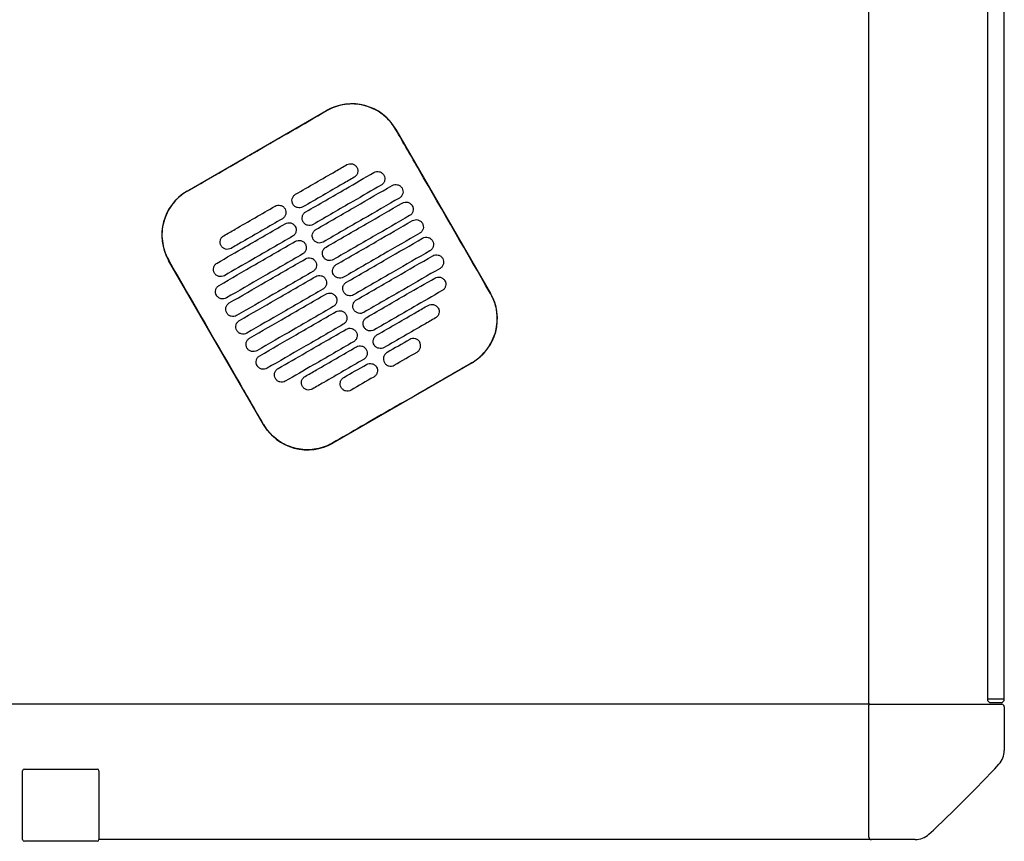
# Model space of a CAD drawing. Header units: metres. Extents: x 15.2 to 54.2, y -39.7 to 1.1.
# Tile 107 of 256: x 30.731 to 31.312, y -24.733 to -24.247. Entities that reach past the tile are written whole.
import ezdxf

# ---------------------------------------------------------------- set-up
doc = ezdxf.new("R2010")
doc.units = ezdxf.units.M
doc.header["$MEASUREMENT"] = 0
doc.layers.add('2D', color=252, linetype='Continuous')

# ---------------------------------------------------------------- blocks, each defined once
blk = doc.blocks.new('2D_QYOS_400')
for p, q in [((1.96999, -1.85795), (1.96999, -0.08)), ((2.03998, -0.97098), (2.03998, -1.85498)), ((2.03998, -0.97098), (2.03998, -1.85498)), ((2.04998, -1.85498), (2.04998, -0.97098)), ((2.04998, -1.85498), (2.04998, -0.97098)), ((1.56723, -1.5547), (1.64949, -1.50718)), ((1.69048, -1.51815), (1.7465, -1.61513)), ((1.61228, -1.69267), (1.55626, -1.59568)), ((1.73553, -1.65612), (1.65327, -1.70364)), ((2.04198, -1.85498), (2.03998, -1.85498)), ((2.04198, -1.85498), (2.03998, -1.85498)), ((2.04798, -1.85498), (2.04198, -1.85498)), ((2.04798, -1.85498), (2.04198, -1.85498)), ((2.04998, -1.85498), (2.04798, -1.85498)), ((2.04998, -1.85498), (2.04798, -1.85498)), ((1.97049, -1.85795), (0.0795, -1.85795)), ((1.96999, -1.93645), (1.96999, -1.85845)), ((1.97049, -1.85795), (2.04849, -1.85795)), ((2.04198, -1.85698), (2.04798, -1.85698)), ((2.04198, -1.85698), (2.04798, -1.85698)), ((2.04999, -1.85945), (2.04999, -1.88526)), ((1.47104, -1.89624), (1.51404, -1.89624)), ((1.51404, -1.89624), (1.51404, -1.89624)), ((1.47004, -1.93794), (1.47004, -1.89724)), ((1.47004, -1.93794), (1.47004, -1.89724)), ((1.51504, -1.89724), (1.51504, -1.93794)), ((1.51504, -1.89724), (1.51504, -1.93794)), ((1.51404, -1.93894), (1.47104, -1.93894)), ((1.51404, -1.93894), (1.51404, -1.93894)), ((1.97149, -1.93795), (1.51504, -1.93794)), ((1.9973, -1.93795), (1.97149, -1.93795))]:
    blk.add_line(p, q)
for centre, radius, start, end in [((1.6645, -1.53316), 0.03, 30.01349, 120.01349), ((1.58224, -1.58068), 0.03, 120.01349, 210.01349), ((1.72052, -1.63014), 0.03, 300.01349, 30.01349), ((1.63826, -1.67766), 0.03, 210.01349, 300.01349), ((2.04198, -1.85498), 0.002, 180, 270), ((2.04198, -1.85498), 0.002, 180, 270), ((2.04798, -1.85498), 0.002, 270, 0), ((2.04798, -1.85498), 0.002, 270, 0), ((1.97049, -1.85845), 0.0005, 90, 180), ((2.04849, -1.85945), 0.0015, 0, 90), ((2.03799, -1.88526), 0.012, 317.12151, 0), ((1.47104, -1.89724), 0.001, 90, 180), ((1.47104, -1.89724), 0.001, 90, 180), ((1.51404, -1.89724), 0.001, 0, 90), ((1.51404, -1.89724), 0.001, 360, 90), ((1.46842, -1.35638), 0.78926, 312.87849, 317.12151), ((1.97149, -1.93645), 0.0015, 180, 270), ((1.9973, -1.92595), 0.012, 270, 312.87849), ((1.47104, -1.93794), 0.001, 180, 270), ((1.47104, -1.93794), 0.001, 180, 270), ((1.51404, -1.93794), 0.001, 270, 360), ((1.51404, -1.93794), 0.001, 270, 0)]:
    blk.add_arc(centre, radius, start, end)
for points, knots in [([(1.69038, -1.51821), (1.68958, -1.51682), (1.68867, -1.51549), (1.68573, -1.51189), (1.68345, -1.50984), (1.67766, -1.50604), (1.67404, -1.50456), (1.66659, -1.50311), (1.66285, -1.50308), (1.65581, -1.50435), (1.65254, -1.50555), (1.64955, -1.50728)], [12.978915, 12.978915, 12.978915, 12.978915, 13.461173, 13.461173, 14.374287, 14.374287, 15.53872, 15.53872, 16.650066, 16.650066, 17.687358, 17.687358, 17.687358, 17.687358]), ([(1.7464, -1.61519), (1.73236, -1.5909), (1.71832, -1.5666), (1.69966, -1.53427), (1.69502, -1.52624), (1.69038, -1.51821)], [1.133412, 1.133412, 1.133412, 1.133412, 2.681586, 2.681586, 3.193366, 3.193366, 3.193366, 3.193366]), ([(1.56729, -1.5548), (1.57788, -1.54868), (1.58891, -1.54232), (1.60438, -1.53338), (1.60642, -1.5322), (1.60842, -1.53105)], [-21.78268, -21.78268, -21.78268, -21.78268, -17.142885, -17.142885, -16.423665, -16.423665, -16.423665, -16.423665]), ([(1.63128, -1.55662), (1.63914, -1.55208), (1.64701, -1.54753), (1.65712, -1.5417), (1.65935, -1.5404), (1.66159, -1.53911)], [0.699452, 0.699452, 0.699452, 0.699452, 3.425217, 3.425217, 4.200582, 4.200582, 4.200582, 4.200582]), ([(1.66159, -1.53911), (1.66202, -1.53887), (1.66256, -1.53865), (1.66374, -1.5385), (1.6643, -1.53854), (1.66537, -1.53882), (1.66589, -1.53907), (1.66685, -1.5398), (1.66722, -1.54026), (1.66746, -1.54069)], [-0.5513873, -0.5513873, -0.5513873, -0.5513873, -0.4031046, -0.4031046, -0.2776919, -0.2776919, -0.1471638, -0.1471638, 0, 0, 0, 0]), ([(1.66746, -1.54069), (1.66771, -1.54111), (1.66793, -1.54166), (1.66807, -1.54285), (1.66804, -1.5434), (1.66776, -1.54448), (1.6675, -1.54499), (1.66678, -1.54595), (1.66632, -1.54631), (1.66589, -1.54656)], [-0.5553355, -0.5553355, -0.5553355, -0.5553355, -0.4045594, -0.4045594, -0.278267, -0.278267, -0.1472206, -0.1472206, 0, 0, 0, 0]), ([(1.66589, -1.54656), (1.66366, -1.54785), (1.66142, -1.54914), (1.65131, -1.55498), (1.64345, -1.55953), (1.63558, -1.56407)], [2.649916, 2.649916, 2.649916, 2.649916, 3.425249, 3.425249, 6.151046, 6.151046, 6.151046, 6.151046]), ([(1.63728, -1.56701), (1.64515, -1.56247), (1.65301, -1.55792), (1.66644, -1.55017), (1.672, -1.54696), (1.67755, -1.54375)], [0.699452, 0.699452, 0.699452, 0.699452, 3.42526, 3.42526, 5.350619, 5.350619, 5.350619, 5.350619]), ([(1.67755, -1.54375), (1.67798, -1.54351), (1.67852, -1.54329), (1.67971, -1.54314), (1.68026, -1.54318), (1.68133, -1.54346), (1.68185, -1.54371), (1.68281, -1.54444), (1.68318, -1.5449), (1.68342, -1.54532)], [-0.5514247, -0.5514247, -0.5514247, -0.5514247, -0.4031161, -0.4031161, -0.2776965, -0.2776965, -0.1471644, -0.1471644, 0, 0, 0, 0]), ([(1.68342, -1.54532), (1.68367, -1.54575), (1.68389, -1.5463), (1.68403, -1.54749), (1.684, -1.54804), (1.68372, -1.54911), (1.68346, -1.54963), (1.68274, -1.55059), (1.68228, -1.55095), (1.68185, -1.5512)], [-0.5553006, -0.5553006, -0.5553006, -0.5553006, -0.4045498, -0.4045498, -0.2782639, -0.2782639, -0.1472208, -0.1472208, 0, 0, 0, 0]), ([(1.68185, -1.5512), (1.6763, -1.55441), (1.67074, -1.55762), (1.65732, -1.56537), (1.64945, -1.56992), (1.64158, -1.57446)], [1.499949, 1.499949, 1.499949, 1.499949, 3.425284, 3.425284, 6.151116, 6.151116, 6.151116, 6.151116]), ([(1.64328, -1.57741), (1.65115, -1.57286), (1.65902, -1.56832), (1.67403, -1.55964), (1.68117, -1.55552), (1.68832, -1.55139)], [0.699452, 0.699452, 0.699452, 0.699452, 3.425292, 3.425292, 5.900643, 5.900643, 5.900643, 5.900643]), ([(1.68832, -1.55139), (1.68874, -1.55115), (1.68929, -1.55093), (1.69047, -1.55078), (1.69102, -1.55082), (1.6921, -1.5511), (1.69262, -1.55135), (1.69358, -1.55208), (1.69394, -1.55254), (1.69419, -1.55296)], [-0.5514376, -0.5514376, -0.5514376, -0.5514376, -0.4031217, -0.4031217, -0.2776979, -0.2776979, -0.1471642, -0.1471642, 0, 0, 0, 0]), ([(1.69419, -1.55296), (1.69443, -1.55339), (1.69465, -1.55394), (1.6948, -1.55513), (1.69476, -1.55568), (1.69448, -1.55675), (1.69423, -1.55727), (1.6935, -1.55823), (1.69304, -1.55859), (1.69262, -1.55884)], [-0.5552879, -0.5552879, -0.5552879, -0.5552879, -0.4045447, -0.4045447, -0.2782629, -0.2782629, -0.1472212, -0.1472212, 0, 0, 0, 0]), ([(1.56729, -1.5548), (1.56601, -1.55554), (1.56478, -1.55637), (1.56163, -1.55888), (1.55985, -1.56071), (1.55832, -1.56274), (1.55603, -1.5658), (1.55434, -1.56928), (1.55237, -1.57667), (1.5521, -1.58052), (1.55304, -1.58814), (1.55424, -1.59185), (1.5562, -1.59536), (1.55628, -1.59549), (1.55636, -1.59563)], [17.619777, 17.619777, 17.619777, 17.619777, 18.064718, 18.064718, 18.827754, 18.827754, 18.827754, 19.97637, 19.97637, 21.122539, 21.122539, 22.281306, 22.281306, 22.328075, 22.328075, 22.328075, 22.328075]), ([(1.62971, -1.5625), (1.62946, -1.56207), (1.62924, -1.56152), (1.6291, -1.56033), (1.62913, -1.55978), (1.62941, -1.55871), (1.62967, -1.55819), (1.63039, -1.55723), (1.63085, -1.55687), (1.63128, -1.55662)], [-0.5553984, -0.5553984, -0.5553984, -0.5553984, -0.4045681, -0.4045681, -0.278271, -0.278271, -0.1472202, -0.1472202, 0, 0, 0, 0]), ([(1.69262, -1.55884), (1.68548, -1.56296), (1.67833, -1.56709), (1.66332, -1.57576), (1.65545, -1.58031), (1.64758, -1.58485)], [0.949972, 0.949972, 0.949972, 0.949972, 3.425307, 3.425307, 6.151164, 6.151164, 6.151164, 6.151164]), ([(1.58885, -1.58113), (1.59108, -1.57984), (1.59332, -1.57855), (1.60343, -1.57271), (1.6113, -1.56817), (1.61916, -1.56362)], [2.649852, 2.649852, 2.649852, 2.649852, 3.425217, 3.425217, 6.150982, 6.150982, 6.150982, 6.150982]), ([(1.61916, -1.56362), (1.61959, -1.56338), (1.62013, -1.56316), (1.62132, -1.56301), (1.62187, -1.56305), (1.62294, -1.56333), (1.62346, -1.56358), (1.62442, -1.56431), (1.62479, -1.56477), (1.62503, -1.5652)], [-0.5512944, -0.5512944, -0.5512944, -0.5512944, -0.4030833, -0.4030833, -0.2776787, -0.2776787, -0.1471599, -0.1471599, 0, 0, 0, 0]), ([(1.63558, -1.56407), (1.63515, -1.56431), (1.63461, -1.56453), (1.63343, -1.56468), (1.63287, -1.56464), (1.6318, -1.56436), (1.63128, -1.56411), (1.63032, -1.56338), (1.62995, -1.56292), (1.62971, -1.5625)], [-0.551307, -0.551307, -0.551307, -0.551307, -0.4030846, -0.4030846, -0.2776802, -0.2776802, -0.1471604, -0.1471604, 0, 0, 0, 0]), ([(1.64928, -1.5878), (1.65715, -1.58325), (1.66502, -1.57871), (1.68003, -1.57003), (1.68718, -1.56591), (1.69432, -1.56178)], [0.699452, 0.699452, 0.699452, 0.699452, 3.425313, 3.425313, 5.900643, 5.900643, 5.900643, 5.900643]), ([(1.69432, -1.56178), (1.69474, -1.56154), (1.69529, -1.56132), (1.69647, -1.56117), (1.69703, -1.56121), (1.6981, -1.56149), (1.69862, -1.56174), (1.69958, -1.56247), (1.69994, -1.56293), (1.70019, -1.56336)], [-0.5514273, -0.5514273, -0.5514273, -0.5514273, -0.4031209, -0.4031209, -0.2776962, -0.2776962, -0.1471634, -0.1471634, 0, 0, 0, 0]), ([(1.70019, -1.56336), (1.70043, -1.56378), (1.70065, -1.56433), (1.7008, -1.56552), (1.70077, -1.56607), (1.70048, -1.56715), (1.70023, -1.56766), (1.6995, -1.56862), (1.69905, -1.56898), (1.69862, -1.56923)], [-0.5552955, -0.5552955, -0.5552955, -0.5552955, -0.4045438, -0.4045438, -0.2782634, -0.2782634, -0.1472215, -0.1472215, 0, 0, 0, 0]), ([(1.62503, -1.5652), (1.62528, -1.56562), (1.6255, -1.56617), (1.62565, -1.56736), (1.62561, -1.56791), (1.62533, -1.56899), (1.62508, -1.5695), (1.62435, -1.57046), (1.62389, -1.57082), (1.62346, -1.57107)], [-0.555416, -0.555416, -0.555416, -0.555416, -0.4045716, -0.4045716, -0.2782736, -0.2782736, -0.1472211, -0.1472211, 0, 0, 0, 0]), ([(1.63571, -1.57289), (1.63547, -1.57246), (1.63525, -1.57191), (1.6351, -1.57072), (1.63513, -1.57017), (1.63542, -1.5691), (1.63567, -1.56858), (1.6364, -1.56762), (1.63685, -1.56726), (1.63728, -1.56701)], [-0.5553839, -0.5553839, -0.5553839, -0.5553839, -0.4045626, -0.4045626, -0.2782686, -0.2782686, -0.1472195, -0.1472195, 0, 0, 0, 0]), ([(1.69862, -1.56923), (1.69148, -1.57335), (1.68433, -1.57748), (1.66932, -1.58615), (1.66145, -1.5907), (1.65359, -1.59524)], [0.949998, 0.949998, 0.949998, 0.949998, 3.42532, 3.42532, 6.151189, 6.151189, 6.151189, 6.151189]), ([(1.58489, -1.59728), (1.59045, -1.59407), (1.59601, -1.59086), (1.60943, -1.5831), (1.6173, -1.57856), (1.62517, -1.57401)], [1.499901, 1.499901, 1.499901, 1.499901, 3.42526, 3.42526, 6.151068, 6.151068, 6.151068, 6.151068]), ([(1.62346, -1.57107), (1.6156, -1.57561), (1.60773, -1.58016), (1.59762, -1.586), (1.59539, -1.58729), (1.59315, -1.58858)], [0.699452, 0.699452, 0.699452, 0.699452, 3.425249, 3.425249, 4.200582, 4.200582, 4.200582, 4.200582]), ([(1.62517, -1.57401), (1.62559, -1.57377), (1.62614, -1.57355), (1.62732, -1.5734), (1.62787, -1.57344), (1.62895, -1.57372), (1.62947, -1.57397), (1.63042, -1.5747), (1.63079, -1.57516), (1.63103, -1.57559)], [-0.5513075, -0.5513075, -0.5513075, -0.5513075, -0.4030857, -0.4030857, -0.2776792, -0.2776792, -0.1471593, -0.1471593, 0, 0, 0, 0]), ([(1.63103, -1.57559), (1.63128, -1.57601), (1.6315, -1.57656), (1.63165, -1.57775), (1.63161, -1.5783), (1.63133, -1.57938), (1.63108, -1.57989), (1.63035, -1.58085), (1.62989, -1.58121), (1.62947, -1.58146)], [-0.5553971, -0.5553971, -0.5553971, -0.5553971, -0.4045652, -0.4045652, -0.2782705, -0.2782705, -0.1472202, -0.1472202, 0, 0, 0, 0]), ([(1.64158, -1.57446), (1.64116, -1.57471), (1.64061, -1.57492), (1.63943, -1.57507), (1.63887, -1.57504), (1.6378, -1.57475), (1.63728, -1.5745), (1.63632, -1.57377), (1.63596, -1.57331), (1.63571, -1.57289)], [-0.551317, -0.551317, -0.551317, -0.551317, -0.4030867, -0.4030867, -0.2776803, -0.2776803, -0.1471597, -0.1471597, 0, 0, 0, 0]), ([(1.65529, -1.59819), (1.66315, -1.59364), (1.67102, -1.5891), (1.68603, -1.58043), (1.69318, -1.5763), (1.70032, -1.57217)], [0.699452, 0.699452, 0.699452, 0.699452, 3.425322, 3.425322, 5.900643, 5.900643, 5.900643, 5.900643]), ([(1.70032, -1.57217), (1.70075, -1.57193), (1.70129, -1.57171), (1.70248, -1.57156), (1.70303, -1.5716), (1.7041, -1.57188), (1.70462, -1.57213), (1.70558, -1.57286), (1.70595, -1.57332), (1.70619, -1.57375)], [-0.5514137, -0.5514137, -0.5514137, -0.5514137, -0.4031194, -0.4031194, -0.2776944, -0.2776944, -0.1471627, -0.1471627, 0, 0, 0, 0]), ([(1.70619, -1.57375), (1.70644, -1.57417), (1.70666, -1.57472), (1.7068, -1.57591), (1.70677, -1.57646), (1.70649, -1.57754), (1.70623, -1.57805), (1.70551, -1.57901), (1.70505, -1.57937), (1.70462, -1.57962)], [-0.5553078, -0.5553078, -0.5553078, -0.5553078, -0.4045446, -0.4045446, -0.2782647, -0.2782647, -0.147222, -0.147222, 0, 0, 0, 0]), ([(1.58728, -1.58701), (1.58704, -1.58658), (1.58682, -1.58603), (1.58667, -1.58484), (1.5867, -1.58429), (1.58698, -1.58322), (1.58724, -1.5827), (1.58796, -1.58174), (1.58842, -1.58138), (1.58885, -1.58113)], [-0.5554179, -0.5554179, -0.5554179, -0.5554179, -0.4045683, -0.4045683, -0.2782761, -0.2782761, -0.1472238, -0.1472238, 0, 0, 0, 0]), ([(1.62947, -1.58146), (1.6216, -1.586), (1.61373, -1.59055), (1.60031, -1.5983), (1.59475, -1.60151), (1.58919, -1.60472)], [0.699452, 0.699452, 0.699452, 0.699452, 3.425284, 3.425284, 5.350619, 5.350619, 5.350619, 5.350619]), ([(1.64171, -1.58328), (1.64147, -1.58285), (1.64125, -1.5823), (1.6411, -1.58111), (1.64114, -1.58056), (1.64142, -1.57949), (1.64167, -1.57897), (1.6424, -1.57802), (1.64286, -1.57765), (1.64328, -1.57741)], [-0.5553742, -0.5553742, -0.5553742, -0.5553742, -0.4045587, -0.4045587, -0.278267, -0.278267, -0.1472191, -0.1472191, 0, 0, 0, 0]), ([(1.70462, -1.57962), (1.69748, -1.58375), (1.69034, -1.58787), (1.67532, -1.59654), (1.66746, -1.60109), (1.65959, -1.60563)], [0.950001, 0.950001, 0.950001, 0.950001, 3.425322, 3.425322, 6.151192, 6.151192, 6.151192, 6.151192]), ([(1.70633, -1.58256), (1.70675, -1.58232), (1.7073, -1.5821), (1.70848, -1.58195), (1.70903, -1.58199), (1.71011, -1.58227), (1.71063, -1.58252), (1.71158, -1.58325), (1.71195, -1.58371), (1.71219, -1.58414)], [-0.5513969, -0.5513969, -0.5513969, -0.5513969, -0.4031172, -0.4031172, -0.2776925, -0.2776925, -0.1471621, -0.1471621, 0, 0, 0, 0]), ([(1.58613, -1.61042), (1.59328, -1.60629), (1.60042, -1.60216), (1.61543, -1.59349), (1.6233, -1.58895), (1.63117, -1.5844)], [0.949941, 0.949941, 0.949941, 0.949941, 3.425291, 3.425291, 6.151132, 6.151132, 6.151132, 6.151132]), ([(1.59315, -1.58858), (1.59273, -1.58882), (1.59218, -1.58904), (1.591, -1.58919), (1.59044, -1.58915), (1.58937, -1.58887), (1.58885, -1.58862), (1.58789, -1.58789), (1.58752, -1.58743), (1.58728, -1.58701)], [-0.5513007, -0.5513007, -0.5513007, -0.5513007, -0.4030941, -0.4030941, -0.2776814, -0.2776814, -0.1471603, -0.1471603, 0, 0, 0, 0]), ([(1.63117, -1.5844), (1.63159, -1.58416), (1.63214, -1.58394), (1.63332, -1.58379), (1.63387, -1.58383), (1.63495, -1.58411), (1.63547, -1.58436), (1.63643, -1.58509), (1.63679, -1.58555), (1.63704, -1.58598)], [-0.5513173, -0.5513173, -0.5513173, -0.5513173, -0.4030875, -0.4030875, -0.2776797, -0.2776797, -0.147159, -0.147159, 0, 0, 0, 0]), ([(1.63704, -1.58598), (1.63728, -1.5864), (1.6375, -1.58695), (1.63765, -1.58814), (1.63761, -1.58869), (1.63733, -1.58977), (1.63708, -1.59028), (1.63635, -1.59124), (1.63589, -1.5916), (1.63547, -1.59185)], [-0.555383, -0.555383, -0.555383, -0.555383, -0.4045605, -0.4045605, -0.2782682, -0.2782682, -0.1472195, -0.1472195, 0, 0, 0, 0]), ([(1.64758, -1.58485), (1.64716, -1.5851), (1.64661, -1.58531), (1.64543, -1.58546), (1.64488, -1.58543), (1.6438, -1.58515), (1.64328, -1.58489), (1.64232, -1.58416), (1.64196, -1.5837), (1.64171, -1.58328)], [-0.5513236, -0.5513236, -0.5513236, -0.5513236, -0.4030881, -0.4030881, -0.2776804, -0.2776804, -0.1471592, -0.1471592, 0, 0, 0, 0]), ([(1.64772, -1.59367), (1.64747, -1.59325), (1.64725, -1.59269), (1.6471, -1.59151), (1.64714, -1.59095), (1.64742, -1.58988), (1.64767, -1.58936), (1.6484, -1.58841), (1.64886, -1.58804), (1.64928, -1.5878)], [-0.5553693, -0.5553693, -0.5553693, -0.5553693, -0.4045566, -0.4045566, -0.2782661, -0.2782661, -0.1472189, -0.1472189, 0, 0, 0, 0]), ([(1.66129, -1.60858), (1.66916, -1.60403), (1.67702, -1.59949), (1.69204, -1.59082), (1.69918, -1.58669), (1.70633, -1.58256)], [0.699452, 0.699452, 0.699452, 0.699452, 3.425321, 3.425321, 5.900643, 5.900643, 5.900643, 5.900643]), ([(1.71219, -1.58414), (1.71244, -1.58456), (1.71266, -1.58511), (1.71281, -1.5863), (1.71277, -1.58685), (1.71249, -1.58793), (1.71224, -1.58844), (1.71151, -1.5894), (1.71105, -1.58976), (1.71063, -1.59001)], [-0.5553248, -0.5553248, -0.5553248, -0.5553248, -0.4045472, -0.4045472, -0.2782668, -0.2782668, -0.1472227, -0.1472227, 0, 0, 0, 0]), ([(1.63547, -1.59185), (1.6276, -1.59639), (1.61973, -1.60094), (1.60472, -1.60961), (1.59758, -1.61374), (1.59043, -1.61787)], [0.699452, 0.699452, 0.699452, 0.699452, 3.425308, 3.425308, 5.900643, 5.900643, 5.900643, 5.900643]), ([(1.65359, -1.59524), (1.65316, -1.59549), (1.65261, -1.5957), (1.65143, -1.59585), (1.65088, -1.59582), (1.6498, -1.59554), (1.64929, -1.59528), (1.64833, -1.59455), (1.64796, -1.59409), (1.64772, -1.59367)], [-0.5513269, -0.5513269, -0.5513269, -0.5513269, -0.403089, -0.403089, -0.2776804, -0.2776804, -0.1471589, -0.1471589, 0, 0, 0, 0]), ([(1.71063, -1.59001), (1.70348, -1.59414), (1.69634, -1.59826), (1.68133, -1.60694), (1.67346, -1.61148), (1.66559, -1.61603)], [0.949982, 0.949982, 0.949982, 0.949982, 3.425312, 3.425312, 6.151173, 6.151173, 6.151173, 6.151173]), ([(1.66729, -1.61897), (1.67516, -1.61442), (1.68303, -1.60988), (1.69804, -1.60121), (1.70518, -1.59708), (1.71233, -1.59295)], [0.699452, 0.699452, 0.699452, 0.699452, 3.425308, 3.425308, 5.900643, 5.900643, 5.900643, 5.900643]), ([(1.71233, -1.59295), (1.71275, -1.59271), (1.7133, -1.59249), (1.71448, -1.59234), (1.71503, -1.59238), (1.71611, -1.59266), (1.71663, -1.59291), (1.71759, -1.59364), (1.71795, -1.5941), (1.7182, -1.59453)], [-0.5513769, -0.5513769, -0.5513769, -0.5513769, -0.4031143, -0.4031143, -0.2776905, -0.2776905, -0.1471617, -0.1471617, 0, 0, 0, 0]), ([(1.61238, -1.69261), (1.60782, -1.68472), (1.60309, -1.67652), (1.58444, -1.64421), (1.5704, -1.61992), (1.55636, -1.59563)], [-3.18138, -3.18138, -3.18138, -3.18138, -2.673929, -2.673929, -1.133377, -1.133377, -1.133377, -1.133377]), ([(1.58332, -1.60315), (1.58308, -1.60273), (1.58286, -1.60217), (1.58271, -1.60099), (1.58275, -1.60043), (1.58303, -1.59936), (1.58328, -1.59884), (1.58401, -1.59789), (1.58447, -1.59752), (1.58489, -1.59728)], [-0.5553798, -0.5553798, -0.5553798, -0.5553798, -0.4045588, -0.4045588, -0.278273, -0.278273, -0.147224, -0.147224, 0, 0, 0, 0]), ([(1.59213, -1.62081), (1.59928, -1.61668), (1.60642, -1.61256), (1.62143, -1.60388), (1.6293, -1.59934), (1.63717, -1.59479)], [0.949982, 0.949982, 0.949982, 0.949982, 3.425312, 3.425312, 6.151173, 6.151173, 6.151173, 6.151173]), ([(1.63717, -1.59479), (1.63759, -1.59455), (1.63814, -1.59433), (1.63932, -1.59418), (1.63988, -1.59422), (1.64095, -1.5945), (1.64147, -1.59475), (1.64243, -1.59548), (1.64279, -1.59594), (1.64304, -1.59637)], [-0.5513238, -0.5513238, -0.5513238, -0.5513238, -0.4030887, -0.4030887, -0.27768, -0.27768, -0.1471588, -0.1471588, 0, 0, 0, 0]), ([(1.64304, -1.59637), (1.64328, -1.59679), (1.6435, -1.59734), (1.64365, -1.59853), (1.64362, -1.59908), (1.64333, -1.60016), (1.64308, -1.60068), (1.64235, -1.60163), (1.6419, -1.602), (1.64147, -1.60224)], [-0.5553737, -0.5553737, -0.5553737, -0.5553737, -0.4045574, -0.4045574, -0.2782667, -0.2782667, -0.1472191, -0.1472191, 0, 0, 0, 0]), ([(1.65372, -1.60406), (1.65347, -1.60364), (1.65325, -1.60309), (1.65311, -1.6019), (1.65314, -1.60134), (1.65342, -1.60027), (1.65368, -1.59975), (1.6544, -1.5988), (1.65486, -1.59843), (1.65529, -1.59819)], [-0.5553691, -0.5553691, -0.5553691, -0.5553691, -0.4045561, -0.4045561, -0.278266, -0.278266, -0.1472189, -0.1472189, 0, 0, 0, 0]), ([(1.7182, -1.59453), (1.71844, -1.59495), (1.71866, -1.5955), (1.71881, -1.59669), (1.71877, -1.59724), (1.71849, -1.59832), (1.71824, -1.59883), (1.71751, -1.59979), (1.71705, -1.60015), (1.71663, -1.6004)], [-0.5553464, -0.5553464, -0.5553464, -0.5553464, -0.4045515, -0.4045515, -0.2782697, -0.2782697, -0.1472236, -0.1472236, 0, 0, 0, 0]), ([(1.58919, -1.60472), (1.58877, -1.60497), (1.58822, -1.60519), (1.58704, -1.60533), (1.58649, -1.6053), (1.58541, -1.60502), (1.58489, -1.60476), (1.58393, -1.60403), (1.58357, -1.60357), (1.58332, -1.60315)], [-0.5513421, -0.5513421, -0.5513421, -0.5513421, -0.4031061, -0.4031061, -0.2776864, -0.2776864, -0.147161, -0.147161, 0, 0, 0, 0]), ([(1.64147, -1.60224), (1.6336, -1.60679), (1.62574, -1.61133), (1.61072, -1.62), (1.60358, -1.62413), (1.59644, -1.62826)], [0.699452, 0.699452, 0.699452, 0.699452, 3.425321, 3.425321, 5.900643, 5.900643, 5.900643, 5.900643]), ([(1.59814, -1.6312), (1.60528, -1.62707), (1.61242, -1.62295), (1.62744, -1.61427), (1.6353, -1.60973), (1.64317, -1.60518)], [0.950001, 0.950001, 0.950001, 0.950001, 3.425322, 3.425322, 6.151192, 6.151192, 6.151192, 6.151192]), ([(1.64317, -1.60518), (1.6436, -1.60494), (1.64414, -1.60472), (1.64533, -1.60457), (1.64588, -1.60461), (1.64695, -1.60489), (1.64747, -1.60514), (1.64843, -1.60588), (1.6488, -1.60634), (1.64904, -1.60676)], [-0.551327, -0.551327, -0.551327, -0.551327, -0.4030892, -0.4030892, -0.2776802, -0.2776802, -0.1471588, -0.1471588, 0, 0, 0, 0]), ([(1.65959, -1.60563), (1.65916, -1.60588), (1.65862, -1.6061), (1.65744, -1.60624), (1.65688, -1.60621), (1.65581, -1.60593), (1.65529, -1.60567), (1.65433, -1.60494), (1.65396, -1.60448), (1.65372, -1.60406)], [-0.551327, -0.551327, -0.551327, -0.551327, -0.4030892, -0.4030892, -0.2776802, -0.2776802, -0.1471588, -0.1471588, 0, 0, 0, 0]), ([(1.71663, -1.6004), (1.70948, -1.60453), (1.70234, -1.60865), (1.68733, -1.61733), (1.67946, -1.62187), (1.67159, -1.62642)], [0.949941, 0.949941, 0.949941, 0.949941, 3.425292, 3.425292, 6.151132, 6.151132, 6.151132, 6.151132]), ([(1.71357, -1.6061), (1.71399, -1.60585), (1.71454, -1.60563), (1.71572, -1.60548), (1.71627, -1.60552), (1.71735, -1.6058), (1.71787, -1.60605), (1.71883, -1.60679), (1.71919, -1.60725), (1.71944, -1.60767)], [-0.551342, -0.551342, -0.551342, -0.551342, -0.4031061, -0.4031061, -0.2776864, -0.2776864, -0.147161, -0.147161, 0, 0, 0, 0]), ([(1.58456, -1.61629), (1.58432, -1.61587), (1.5841, -1.61532), (1.58395, -1.61413), (1.58399, -1.61358), (1.58427, -1.6125), (1.58452, -1.61198), (1.58525, -1.61103), (1.58571, -1.61066), (1.58613, -1.61042)], [-0.5553462, -0.5553462, -0.5553462, -0.5553462, -0.4045514, -0.4045514, -0.2782696, -0.2782696, -0.1472236, -0.1472236, 0, 0, 0, 0]), ([(1.64904, -1.60676), (1.64929, -1.60718), (1.64951, -1.60773), (1.64965, -1.60892), (1.64962, -1.60948), (1.64934, -1.61055), (1.64908, -1.61107), (1.64836, -1.61202), (1.6479, -1.61239), (1.64747, -1.61263)], [-0.5553691, -0.5553691, -0.5553691, -0.5553691, -0.4045561, -0.4045561, -0.278266, -0.278266, -0.1472189, -0.1472189, 0, 0, 0, 0]), ([(1.65972, -1.61445), (1.65948, -1.61403), (1.65926, -1.61348), (1.65911, -1.61229), (1.65914, -1.61173), (1.65943, -1.61066), (1.65968, -1.61014), (1.66041, -1.60919), (1.66086, -1.60882), (1.66129, -1.60858)], [-0.5553737, -0.5553737, -0.5553737, -0.5553737, -0.4045574, -0.4045574, -0.2782667, -0.2782667, -0.1472191, -0.1472191, 0, 0, 0, 0]), ([(1.67329, -1.62936), (1.68116, -1.62482), (1.68903, -1.62027), (1.70245, -1.61252), (1.70801, -1.60931), (1.71357, -1.6061)], [0.699452, 0.699452, 0.699452, 0.699452, 3.425284, 3.425284, 5.350619, 5.350619, 5.350619, 5.350619]), ([(1.71944, -1.60767), (1.71968, -1.60809), (1.7199, -1.60864), (1.72005, -1.60983), (1.72001, -1.61039), (1.71973, -1.61146), (1.71948, -1.61198), (1.71875, -1.61293), (1.71829, -1.6133), (1.71787, -1.61354)], [-0.55538, -0.55538, -0.55538, -0.55538, -0.4045589, -0.4045589, -0.278273, -0.278273, -0.147224, -0.147224, 0, 0, 0, 0]), ([(1.59043, -1.61787), (1.59001, -1.61811), (1.58946, -1.61833), (1.58828, -1.61848), (1.58773, -1.61844), (1.58665, -1.61816), (1.58613, -1.61791), (1.58517, -1.61717), (1.58481, -1.61672), (1.58456, -1.61629)], [-0.551377, -0.551377, -0.551377, -0.551377, -0.4031143, -0.4031143, -0.2776905, -0.2776905, -0.1471617, -0.1471617, 0, 0, 0, 0]), ([(1.64747, -1.61263), (1.63961, -1.61718), (1.63174, -1.62172), (1.61673, -1.63039), (1.60958, -1.63452), (1.60244, -1.63865)], [0.699452, 0.699452, 0.699452, 0.699452, 3.425322, 3.425322, 5.900643, 5.900643, 5.900643, 5.900643]), ([(1.60414, -1.64159), (1.61128, -1.63746), (1.61843, -1.63334), (1.63344, -1.62467), (1.64131, -1.62012), (1.64918, -1.61558)], [0.949998, 0.949998, 0.949998, 0.949998, 3.42532, 3.42532, 6.151189, 6.151189, 6.151189, 6.151189]), ([(1.64918, -1.61558), (1.6496, -1.61533), (1.65015, -1.61511), (1.65133, -1.61497), (1.65188, -1.615), (1.65296, -1.61528), (1.65348, -1.61554), (1.65443, -1.61627), (1.6548, -1.61673), (1.65504, -1.61715)], [-0.551327, -0.551327, -0.551327, -0.551327, -0.403089, -0.403089, -0.2776804, -0.2776804, -0.1471589, -0.1471589, 0, 0, 0, 0]), ([(1.66559, -1.61603), (1.66517, -1.61627), (1.66462, -1.61649), (1.66344, -1.61664), (1.66288, -1.6166), (1.66181, -1.61632), (1.66129, -1.61607), (1.66033, -1.61533), (1.65997, -1.61487), (1.65972, -1.61445)], [-0.5513238, -0.5513238, -0.5513238, -0.5513238, -0.4030887, -0.4030887, -0.27768, -0.27768, -0.1471588, -0.1471588, 0, 0, 0, 0]), ([(1.71787, -1.61354), (1.71231, -1.61675), (1.70676, -1.61996), (1.69333, -1.62772), (1.68546, -1.63226), (1.6776, -1.63681)], [1.499901, 1.499901, 1.499901, 1.499901, 3.42526, 3.42526, 6.151068, 6.151068, 6.151068, 6.151068]), ([(1.73547, -1.65602), (1.73553, -1.65599), (1.73559, -1.65595), (1.73906, -1.65392), (1.74205, -1.65126), (1.7468, -1.64494), (1.74852, -1.64134), (1.75038, -1.63403), (1.75063, -1.63042), (1.74991, -1.62391), (1.74915, -1.62103), (1.74751, -1.61723), (1.74699, -1.61619), (1.7464, -1.61519)], [8.273299, 8.273299, 8.273299, 8.273299, 8.293543, 8.293543, 9.48086, 9.48086, 10.665623, 10.665623, 11.74288, 11.74288, 12.632334, 12.632334, 12.981673, 12.981673, 12.981673, 12.981673]), ([(1.59057, -1.62668), (1.59032, -1.62626), (1.5901, -1.62571), (1.58995, -1.62452), (1.58999, -1.62397), (1.59027, -1.62289), (1.59052, -1.62237), (1.59125, -1.62142), (1.59171, -1.62106), (1.59213, -1.62081)], [-0.5553245, -0.5553245, -0.5553245, -0.5553245, -0.4045471, -0.4045471, -0.2782667, -0.2782667, -0.1472226, -0.1472226, 0, 0, 0, 0]), ([(1.65504, -1.61715), (1.65529, -1.61757), (1.65551, -1.61812), (1.65566, -1.61931), (1.65562, -1.61987), (1.65534, -1.62094), (1.65509, -1.62146), (1.65436, -1.62241), (1.6539, -1.62278), (1.65348, -1.62302)], [-0.5553693, -0.5553693, -0.5553693, -0.5553693, -0.4045566, -0.4045566, -0.2782661, -0.2782661, -0.1472189, -0.1472189, 0, 0, 0, 0]), ([(1.66572, -1.62484), (1.66548, -1.62442), (1.66526, -1.62387), (1.66511, -1.62268), (1.66515, -1.62213), (1.66543, -1.62105), (1.66568, -1.62053), (1.66641, -1.61958), (1.66687, -1.61921), (1.66729, -1.61897)], [-0.555383, -0.555383, -0.555383, -0.555383, -0.4045604, -0.4045604, -0.2782682, -0.2782682, -0.1472195, -0.1472195, 0, 0, 0, 0]), ([(1.6793, -1.63975), (1.68716, -1.63521), (1.69503, -1.63066), (1.70514, -1.62482), (1.70737, -1.62353), (1.70961, -1.62224)], [0.699452, 0.699452, 0.699452, 0.699452, 3.425249, 3.425249, 4.200582, 4.200582, 4.200582, 4.200582]), ([(1.70961, -1.62224), (1.71004, -1.62199), (1.71058, -1.62178), (1.71176, -1.62163), (1.71232, -1.62166), (1.71339, -1.62195), (1.71391, -1.6222), (1.71487, -1.62293), (1.71524, -1.62339), (1.71548, -1.62381)], [-0.5513007, -0.5513007, -0.5513007, -0.5513007, -0.4030941, -0.4030941, -0.2776814, -0.2776814, -0.1471603, -0.1471603, 0, 0, 0, 0]), ([(1.59644, -1.62826), (1.59601, -1.6285), (1.59546, -1.62872), (1.59428, -1.62887), (1.59373, -1.62883), (1.59265, -1.62855), (1.59214, -1.6283), (1.59118, -1.62757), (1.59081, -1.62711), (1.59057, -1.62668)], [-0.551397, -0.551397, -0.551397, -0.551397, -0.4031173, -0.4031173, -0.2776925, -0.2776925, -0.1471621, -0.1471621, 0, 0, 0, 0]), ([(1.65348, -1.62302), (1.64561, -1.62757), (1.63774, -1.63211), (1.62273, -1.64078), (1.61558, -1.64491), (1.60844, -1.64904)], [0.699452, 0.699452, 0.699452, 0.699452, 3.425313, 3.425313, 5.900643, 5.900643, 5.900643, 5.900643]), ([(1.61014, -1.65198), (1.61729, -1.64786), (1.62443, -1.64373), (1.63944, -1.63506), (1.64731, -1.63051), (1.65518, -1.62597)], [0.949973, 0.949973, 0.949973, 0.949973, 3.425307, 3.425307, 6.151164, 6.151164, 6.151164, 6.151164]), ([(1.65518, -1.62597), (1.6556, -1.62572), (1.65615, -1.6255), (1.65733, -1.62536), (1.65788, -1.62539), (1.65896, -1.62567), (1.65948, -1.62593), (1.66044, -1.62666), (1.6608, -1.62712), (1.66105, -1.62754)], [-0.5513237, -0.5513237, -0.5513237, -0.5513237, -0.4030882, -0.4030882, -0.2776804, -0.2776804, -0.1471592, -0.1471592, 0, 0, 0, 0]), ([(1.66105, -1.62754), (1.66129, -1.62796), (1.66151, -1.62852), (1.66166, -1.6297), (1.66162, -1.63026), (1.66134, -1.63133), (1.66109, -1.63185), (1.66036, -1.6328), (1.6599, -1.63317), (1.65948, -1.63341)], [-0.5553742, -0.5553742, -0.5553742, -0.5553742, -0.4045587, -0.4045587, -0.278267, -0.278267, -0.1472191, -0.1472191, 0, 0, 0, 0]), ([(1.67159, -1.62642), (1.67117, -1.62666), (1.67062, -1.62688), (1.66944, -1.62703), (1.66889, -1.62699), (1.66781, -1.62671), (1.66729, -1.62646), (1.66633, -1.62573), (1.66597, -1.62527), (1.66572, -1.62484)], [-0.5513173, -0.5513173, -0.5513173, -0.5513173, -0.4030875, -0.4030875, -0.2776797, -0.2776797, -0.147159, -0.147159, 0, 0, 0, 0]), ([(1.71548, -1.62381), (1.71573, -1.62424), (1.71595, -1.62479), (1.71609, -1.62598), (1.71606, -1.62653), (1.71578, -1.6276), (1.71552, -1.62812), (1.7148, -1.62907), (1.71434, -1.62944), (1.71391, -1.62969)], [-0.555418, -0.555418, -0.555418, -0.555418, -0.4045683, -0.4045683, -0.2782762, -0.2782762, -0.1472238, -0.1472238, 0, 0, 0, 0]), ([(1.59657, -1.63707), (1.59632, -1.63665), (1.5961, -1.6361), (1.59596, -1.63491), (1.59599, -1.63436), (1.59627, -1.63328), (1.59653, -1.63277), (1.59725, -1.63181), (1.59771, -1.63145), (1.59814, -1.6312)], [-0.5553076, -0.5553076, -0.5553076, -0.5553076, -0.4045445, -0.4045445, -0.2782646, -0.2782646, -0.1472219, -0.1472219, 0, 0, 0, 0]), ([(1.65948, -1.63341), (1.65161, -1.63796), (1.64374, -1.6425), (1.62873, -1.65118), (1.62159, -1.6553), (1.61444, -1.65943)], [0.699452, 0.699452, 0.699452, 0.699452, 3.425292, 3.425292, 5.900643, 5.900643, 5.900643, 5.900643]), ([(1.67173, -1.63523), (1.67148, -1.63481), (1.67126, -1.63426), (1.67111, -1.63307), (1.67115, -1.63252), (1.67143, -1.63144), (1.67168, -1.63092), (1.67241, -1.62997), (1.67287, -1.62961), (1.67329, -1.62936)], [-0.555397, -0.555397, -0.555397, -0.555397, -0.4045652, -0.4045652, -0.2782705, -0.2782705, -0.1472202, -0.1472202, 0, 0, 0, 0]), ([(1.71391, -1.62969), (1.71168, -1.63098), (1.70944, -1.63227), (1.69933, -1.63811), (1.69147, -1.64265), (1.6836, -1.6472)], [2.649852, 2.649852, 2.649852, 2.649852, 3.425217, 3.425217, 6.150983, 6.150983, 6.150983, 6.150983]), ([(1.60244, -1.63865), (1.60201, -1.63889), (1.60147, -1.63911), (1.60029, -1.63926), (1.59973, -1.63922), (1.59866, -1.63894), (1.59814, -1.63869), (1.59718, -1.63796), (1.59681, -1.6375), (1.59657, -1.63707)], [-0.5514139, -0.5514139, -0.5514139, -0.5514139, -0.4031194, -0.4031194, -0.2776944, -0.2776944, -0.1471626, -0.1471626, 0, 0, 0, 0]), ([(1.62091, -1.65962), (1.62646, -1.65641), (1.63202, -1.6532), (1.64544, -1.64545), (1.65331, -1.6409), (1.66118, -1.63636)], [1.499949, 1.499949, 1.499949, 1.499949, 3.425284, 3.425284, 6.151116, 6.151116, 6.151116, 6.151116]), ([(1.66118, -1.63636), (1.6616, -1.63611), (1.66215, -1.6359), (1.66333, -1.63575), (1.66389, -1.63578), (1.66496, -1.63606), (1.66548, -1.63632), (1.66644, -1.63705), (1.6668, -1.63751), (1.66705, -1.63793)], [-0.5513171, -0.5513171, -0.5513171, -0.5513171, -0.4030867, -0.4030867, -0.2776803, -0.2776803, -0.1471597, -0.1471597, 0, 0, 0, 0]), ([(1.66705, -1.63793), (1.66729, -1.63835), (1.66751, -1.63891), (1.66766, -1.64009), (1.66763, -1.64065), (1.66734, -1.64172), (1.66709, -1.64224), (1.66636, -1.64319), (1.66591, -1.64356), (1.66548, -1.6438)], [-0.5553838, -0.5553838, -0.5553838, -0.5553838, -0.4045626, -0.4045626, -0.2782686, -0.2782686, -0.1472195, -0.1472195, 0, 0, 0, 0]), ([(1.6776, -1.63681), (1.67717, -1.63705), (1.67662, -1.63727), (1.67544, -1.63742), (1.67489, -1.63738), (1.67381, -1.6371), (1.6733, -1.63685), (1.67234, -1.63612), (1.67197, -1.63566), (1.67173, -1.63523)], [-0.5513075, -0.5513075, -0.5513075, -0.5513075, -0.4030857, -0.4030857, -0.2776792, -0.2776792, -0.1471593, -0.1471593, 0, 0, 0, 0]), ([(1.67773, -1.64562), (1.67748, -1.6452), (1.67726, -1.64465), (1.67712, -1.64346), (1.67715, -1.64291), (1.67743, -1.64183), (1.67769, -1.64132), (1.67841, -1.64036), (1.67887, -1.64), (1.6793, -1.63975)], [-0.5554159, -0.5554159, -0.5554159, -0.5554159, -0.4045716, -0.4045716, -0.2782736, -0.2782736, -0.1472211, -0.1472211, 0, 0, 0, 0]), ([(1.60257, -1.64746), (1.60233, -1.64704), (1.60211, -1.64649), (1.60196, -1.6453), (1.60199, -1.64475), (1.60228, -1.64367), (1.60253, -1.64316), (1.60326, -1.6422), (1.60371, -1.64184), (1.60414, -1.64159)], [-0.5552953, -0.5552953, -0.5552953, -0.5552953, -0.4045437, -0.4045437, -0.2782634, -0.2782634, -0.1472215, -0.1472215, 0, 0, 0, 0]), ([(1.66548, -1.6438), (1.65761, -1.64835), (1.64975, -1.65289), (1.63632, -1.66065), (1.63076, -1.66386), (1.62521, -1.66707)], [0.699452, 0.699452, 0.699452, 0.699452, 3.42526, 3.42526, 5.350619, 5.350619, 5.350619, 5.350619]), ([(1.66718, -1.64675), (1.66761, -1.6465), (1.66815, -1.64629), (1.66933, -1.64614), (1.66989, -1.64617), (1.67096, -1.64646), (1.67148, -1.64671), (1.67244, -1.64744), (1.67281, -1.6479), (1.67305, -1.64832)], [-0.5513071, -0.5513071, -0.5513071, -0.5513071, -0.4030846, -0.4030846, -0.2776802, -0.2776802, -0.1471604, -0.1471604, 0, 0, 0, 0]), ([(1.6836, -1.6472), (1.68317, -1.64744), (1.68263, -1.64766), (1.68145, -1.64781), (1.68089, -1.64777), (1.67982, -1.64749), (1.6793, -1.64724), (1.67834, -1.64651), (1.67797, -1.64605), (1.67773, -1.64562)], [-0.5512944, -0.5512944, -0.5512944, -0.5512944, -0.4030833, -0.4030833, -0.2776787, -0.2776787, -0.1471599, -0.1471599, 0, 0, 0, 0]), ([(1.7046, -1.64396), (1.70435, -1.64353), (1.70399, -1.64307), (1.70303, -1.64234), (1.70251, -1.64209), (1.70143, -1.64181), (1.70088, -1.64177), (1.6997, -1.64192), (1.69915, -1.64214), (1.69873, -1.64238)], [0, 0, 0, 0, 0.1471602, 0.1471602, 0.2776775, 0.2776775, 0.4030818, 0.4030818, 0.5512681, 0.5512681, 0.5512681, 0.5512681]), ([(1.70303, -1.64983), (1.70346, -1.64958), (1.70391, -1.64922), (1.70464, -1.64827), (1.70489, -1.64775), (1.70517, -1.64667), (1.70521, -1.64612), (1.70506, -1.64493), (1.70484, -1.64438), (1.7046, -1.64396)], [0, 0, 0, 0, 0.147223, 0.147223, 0.2782783, 0.2782783, 0.4045781, 0.4045781, 0.5554474, 0.5554474, 0.5554474, 0.5554474]), ([(1.60844, -1.64904), (1.60802, -1.64928), (1.60747, -1.6495), (1.60629, -1.64965), (1.60573, -1.64961), (1.60466, -1.64933), (1.60414, -1.64908), (1.60318, -1.64835), (1.60282, -1.64789), (1.60257, -1.64746)], [-0.5514274, -0.5514274, -0.5514274, -0.5514274, -0.4031209, -0.4031209, -0.2776962, -0.2776962, -0.1471634, -0.1471634, 0, 0, 0, 0]), ([(1.60857, -1.65785), (1.60833, -1.65743), (1.60811, -1.65688), (1.60796, -1.65569), (1.608, -1.65514), (1.60828, -1.65406), (1.60853, -1.65355), (1.60926, -1.65259), (1.60972, -1.65223), (1.61014, -1.65198)], [-0.5552876, -0.5552876, -0.5552876, -0.5552876, -0.4045446, -0.4045446, -0.2782629, -0.2782629, -0.1472212, -0.1472212, 0, 0, 0, 0]), ([(1.63687, -1.66426), (1.6391, -1.66297), (1.64134, -1.66168), (1.65145, -1.65584), (1.65931, -1.65129), (1.66718, -1.64675)], [2.649916, 2.649916, 2.649916, 2.649916, 3.425249, 3.425249, 6.151046, 6.151046, 6.151046, 6.151046]), ([(1.67305, -1.64832), (1.6733, -1.64875), (1.67352, -1.6493), (1.67366, -1.65049), (1.67363, -1.65104), (1.67335, -1.65211), (1.67309, -1.65263), (1.67237, -1.65358), (1.67191, -1.65395), (1.67148, -1.6542)], [-0.5553983, -0.5553983, -0.5553983, -0.5553983, -0.4045681, -0.4045681, -0.278271, -0.278271, -0.1472202, -0.1472202, 0, 0, 0, 0]), ([(1.6853, -1.65014), (1.68487, -1.65039), (1.68442, -1.65075), (1.68369, -1.65171), (1.68344, -1.65222), (1.68315, -1.6533), (1.68312, -1.65385), (1.68327, -1.65504), (1.68349, -1.65559), (1.68373, -1.65601)], [0, 0, 0, 0, 0.1472222, 0.1472222, 0.2782773, 0.2782773, 0.4045795, 0.4045795, 0.5554397, 0.5554397, 0.5554397, 0.5554397]), ([(1.61444, -1.65943), (1.61402, -1.65967), (1.61347, -1.65989), (1.61229, -1.66004), (1.61174, -1.66), (1.61066, -1.65972), (1.61014, -1.65947), (1.60918, -1.65874), (1.60882, -1.65828), (1.60857, -1.65785)], [-0.5514378, -0.5514378, -0.5514378, -0.5514378, -0.4031217, -0.4031217, -0.2776979, -0.2776979, -0.1471642, -0.1471642, 0, 0, 0, 0]), ([(1.67148, -1.6542), (1.66362, -1.65874), (1.65575, -1.66328), (1.64564, -1.66912), (1.64341, -1.67041), (1.64117, -1.67171)], [0.699452, 0.699452, 0.699452, 0.699452, 3.425217, 3.425217, 4.200582, 4.200582, 4.200582, 4.200582]), ([(1.67319, -1.65714), (1.67361, -1.65689), (1.67416, -1.65668), (1.67534, -1.65653), (1.67589, -1.65656), (1.67697, -1.65685), (1.67748, -1.6571), (1.67844, -1.65783), (1.67881, -1.65829), (1.67905, -1.65871)], [-0.5512937, -0.5512937, -0.5512937, -0.5512937, -0.403082, -0.403082, -0.27768, -0.27768, -0.1471612, -0.1471612, 0, 0, 0, 0]), ([(1.68373, -1.65601), (1.68398, -1.65644), (1.68434, -1.6569), (1.6853, -1.65763), (1.68582, -1.65788), (1.68689, -1.65816), (1.68745, -1.6582), (1.68863, -1.65805), (1.68918, -1.65783), (1.6896, -1.65759)], [0, 0, 0, 0, 0.1471605, 0.1471605, 0.2776781, 0.2776781, 0.4030803, 0.4030803, 0.5512777, 0.5512777, 0.5512777, 0.5512777]), ([(1.61934, -1.66549), (1.61909, -1.66507), (1.61887, -1.66452), (1.61873, -1.66333), (1.61876, -1.66278), (1.61904, -1.6617), (1.6193, -1.66119), (1.62002, -1.66023), (1.62048, -1.65987), (1.62091, -1.65962)], [-0.5553003, -0.5553003, -0.5553003, -0.5553003, -0.4045497, -0.4045497, -0.2782639, -0.2782639, -0.1472208, -0.1472208, 0, 0, 0, 0]), ([(1.67905, -1.65871), (1.6793, -1.65914), (1.67952, -1.65969), (1.67967, -1.66088), (1.67963, -1.66143), (1.67935, -1.6625), (1.6791, -1.66302), (1.67837, -1.66398), (1.67791, -1.66434), (1.67749, -1.66459)], [-0.5554178, -0.5554178, -0.5554178, -0.5554178, -0.4045751, -0.4045751, -0.2782741, -0.2782741, -0.1472211, -0.1472211, 0, 0, 0, 0]), ([(1.62521, -1.66707), (1.62478, -1.66731), (1.62424, -1.66753), (1.62306, -1.66768), (1.6225, -1.66764), (1.62143, -1.66736), (1.62091, -1.66711), (1.61995, -1.66638), (1.61958, -1.66592), (1.61934, -1.66549)], [-0.5514248, -0.5514248, -0.5514248, -0.5514248, -0.4031161, -0.4031161, -0.2776965, -0.2776965, -0.1471644, -0.1471644, 0, 0, 0, 0]), ([(1.6353, -1.67013), (1.63505, -1.66971), (1.63483, -1.66916), (1.63469, -1.66797), (1.63472, -1.66742), (1.635, -1.66634), (1.63526, -1.66583), (1.63598, -1.66487), (1.63644, -1.66451), (1.63687, -1.66426)], [-0.5553353, -0.5553353, -0.5553353, -0.5553353, -0.4045593, -0.4045593, -0.278267, -0.278267, -0.1472205, -0.1472205, 0, 0, 0, 0]), ([(1.65819, -1.67077), (1.65794, -1.67035), (1.65772, -1.6698), (1.65757, -1.66861), (1.65761, -1.66805), (1.65789, -1.66698), (1.65814, -1.66646), (1.65887, -1.66551), (1.65933, -1.66514), (1.65975, -1.6649)], [-0.5553938, -0.5553938, -0.5553938, -0.5553938, -0.4045733, -0.4045733, -0.2782728, -0.2782728, -0.147221, -0.147221, 0, 0, 0, 0]), ([(1.64117, -1.67171), (1.64075, -1.67195), (1.6402, -1.67217), (1.63902, -1.67232), (1.63846, -1.67228), (1.63739, -1.672), (1.63687, -1.67175), (1.63591, -1.67102), (1.63554, -1.67056), (1.6353, -1.67013)], [-0.5513875, -0.5513875, -0.5513875, -0.5513875, -0.4031047, -0.4031047, -0.2776919, -0.2776919, -0.1471638, -0.1471638, 0, 0, 0, 0]), ([(1.66406, -1.67234), (1.66363, -1.67259), (1.66308, -1.67281), (1.6619, -1.67296), (1.66135, -1.67292), (1.66027, -1.67264), (1.65976, -1.67238), (1.6588, -1.67165), (1.65843, -1.67119), (1.65819, -1.67077)], [-0.5513269, -0.5513269, -0.5513269, -0.5513269, -0.4030891, -0.4030891, -0.2776846, -0.2776846, -0.1471626, -0.1471626, 0, 0, 0, 0]), ([(1.69434, -1.67977), (1.69271, -1.68071), (1.69109, -1.68165), (1.67558, -1.69061), (1.66419, -1.69719), (1.65321, -1.70354)], [-12.071476, -12.071476, -12.071476, -12.071476, -11.509189, -11.509189, -6.696301, -6.696301, -6.696301, -6.696301]), ([(1.65321, -1.70354), (1.65255, -1.70392), (1.65188, -1.70428), (1.64798, -1.70615), (1.64453, -1.7071), (1.6374, -1.70776), (1.63377, -1.70744), (1.62645, -1.70541), (1.62286, -1.70359), (1.61676, -1.69877), (1.61427, -1.69588), (1.61238, -1.69261)], [-8.20809, -8.20809, -8.20809, -8.20809, -7.978943, -7.978943, -6.912231, -6.912231, -5.830065, -5.830065, -4.632711, -4.632711, -3.498654, -3.498654, -3.498654, -3.498654])]:
    blk.add_open_spline(points, degree=3, knots=knots)
for points in [[(1.60842, -1.53105), (1.62213, -1.52313), (1.63584, -1.5152), (1.64955, -1.50728)], [(1.69873, -1.64238), (1.69425, -1.64497), (1.68978, -1.64756), (1.6853, -1.65014)], [(1.6896, -1.65759), (1.69408, -1.655), (1.69855, -1.65242), (1.70303, -1.64983)], [(1.65975, -1.6649), (1.66423, -1.66231), (1.66871, -1.65973), (1.67319, -1.65714)], [(1.69434, -1.67977), (1.70805, -1.67185), (1.72176, -1.66394), (1.73547, -1.65602)], [(1.67749, -1.66459), (1.67301, -1.66717), (1.66853, -1.66976), (1.66406, -1.67234)]]:
    blk.add_open_spline(points, degree=3)
blk = doc.blocks.new('41b70e5e-57d9-4742-9854-dbb97cb866c9')
at = {"layer": '2D'}
blk.add_blockref('2D_QYOS_400', (-1.02498, 0.41424), dxfattribs=at)

msp = doc.modelspace()

# ---------------------------------------------------------------- block references
msp.add_blockref('41b70e5e-57d9-4742-9854-dbb97cb866c9', (30.28739, -23.20814))

doc.saveas('drawing.dxf')
